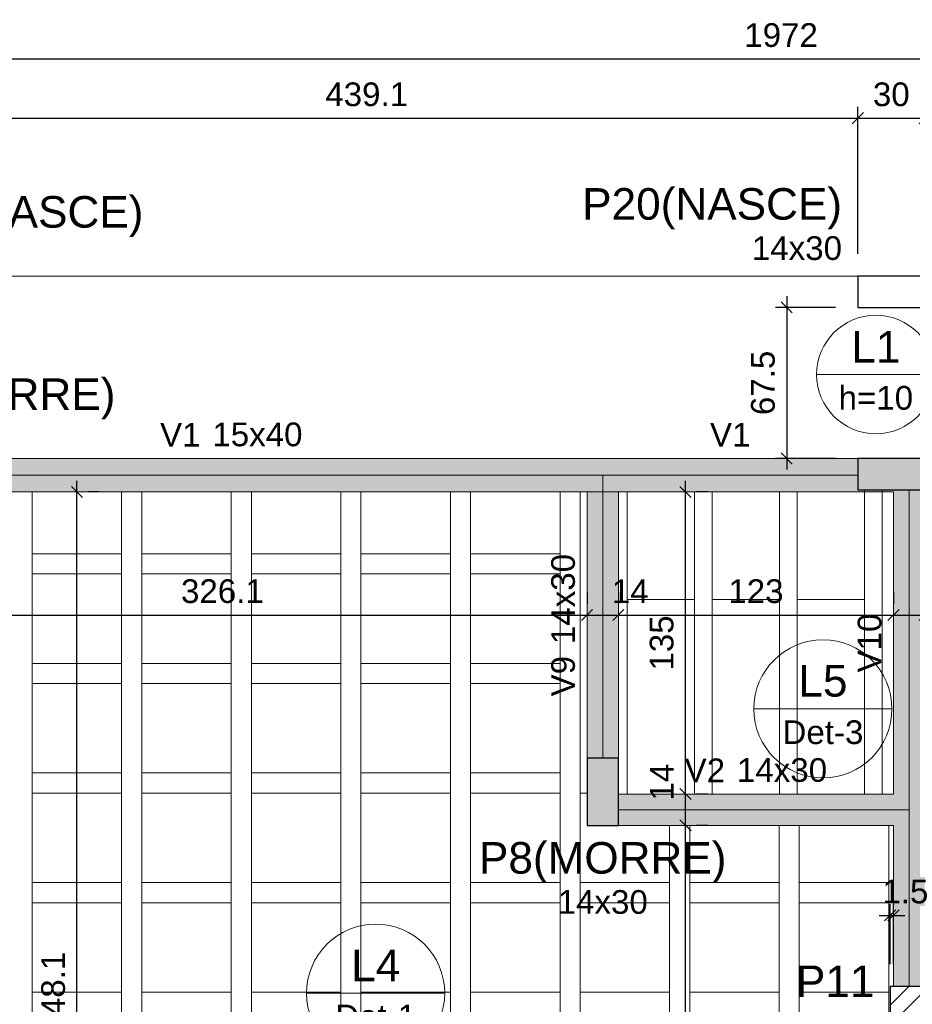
# Model space of a CAD drawing. Header units: millimetres. Extents: x 1852 to 2571, y -668 to -390.
# Tile 45 of 84: x 2290.17 to 2298.15, y -620.3 to -611.5. Entities that reach past the tile are written whole.
import ezdxf

# ---------------------------------------------------------------- set-up
doc = ezdxf.new("R2010")
doc.units = ezdxf.units.MM
for name, color, linetype, lineweight in [('FO-Cotas', 5, 'Continuous', 5), ('FO-Eixos', 5, 'Continuous', 5), ('FO-Hachura pilar que morre', 106, 'Continuous', 5), ('FO-Hachura pilar que passa', 19, 'Continuous', 5), ('FO-Hachura viga', 43, 'Continuous', 5), ('FO-Hachuras das lajes', 1, 'Continuous', 20), ('FO-Pilares', 4, 'Continuous', 30), ('FO-Textos das lajes', 3, 'Continuous', 20), ('FO-Textos das vigas', 7, 'Continuous', 5), ('FO-Textos dos pilares', 7, 'Continuous', 5), ('FO-Vigas', 1, 'Continuous', 20)]:
    doc.layers.add(name, color=color, linetype=linetype, lineweight=lineweight)
doc.styles.add('ARIAL', font='arial.ttf')
doc.styles.get("Standard").update_dxf_attribs({"font": 'arial.ttf'})
doc.dimstyles.new('UM_50.000000', dxfattribs={"dimtxt": 0.18, "dimasz": 0.1, "dimexe": 0.1, "dimexo": 0.2, "dimgap": 0, "dimtad": 1, "dimtih": 1, "dimtoh": 1, "dimdec": 1, "dimlfac": 50, "dimzin": 0, "dimdsep": 46, "dimtxsty": 'Standard', "dimcen": 0.09, "dimdle": 0.1, "dimadec": 1, "dimazin": 2, "dimtfac": 1, "dimtdec": 4, "dimtofl": 0, "dimtmove": 0, "dimatfit": 3, "dimfxl": 1, "dimtolj": 1, "dimarcsym": 0})

# ---------------------------------------------------------------- blocks, each defined once
blk = doc.blocks.new('_Oblique')
at = {"color": 0, "linetype": 'ByBlock', "lineweight": -2}
blk.add_line((-0.5, -0.5), (0.5, 0.5), dxfattribs=at)
blk = doc.blocks.new('*D1621')
at = {"layer": 'FO-Cotas', "color": 0, "lineweight": -2, "transparency": 16777216}
for p, q in [((2288.8823, -613.5924), (2288.8823, -612.2804)), ((2297.6649, -613.5924), (2297.6649, -612.2804)), ((2288.7823, -612.3804), (2297.7649, -612.3804))]:
    blk.add_line(p, q, dxfattribs=at)
at = {"layer": 'FO-Cotas', "color": 0, "lineweight": -2, "transparency": 16777216, "xscale": 0.1, "yscale": 0.1, "zscale": 0.1, "rotation": 180}
blk.add_blockref('_Oblique', (2288.8823, -612.3804), dxfattribs=at)
at = {"layer": 'FO-Cotas', "color": 0, "lineweight": -2, "transparency": 16777216, "xscale": 0.1, "yscale": 0.1, "zscale": 0.1}
blk.add_blockref('_Oblique', (2297.6649, -612.3804), dxfattribs=at)
at = {"layer": 'FO-Cotas', "color": 7, "transparency": 16777216, "insert": (2293.2736, -612.1686), "char_height": 0.2118, "attachment_point": 5, "rotation": 0.00573, "style": 'ARIAL'}
blk.add_mtext('\\A1;439.1', dxfattribs=at)
blk = doc.blocks.new('*D1622')
at = {"layer": 'FO-Cotas', "color": 0, "lineweight": -2, "transparency": 16777216}
for p, q in [((2297.6649, -613.5924), (2297.6649, -612.2804)), ((2298.2649, -613.5924), (2298.2649, -612.2804)), ((2297.5649, -612.3804), (2298.3649, -612.3804))]:
    blk.add_line(p, q, dxfattribs=at)
at = {"layer": 'FO-Cotas', "color": 0, "lineweight": -2, "transparency": 16777216, "xscale": 0.1, "yscale": 0.1, "zscale": 0.1, "rotation": 180}
blk.add_blockref('_Oblique', (2297.6649, -612.3804), dxfattribs=at)
at = {"layer": 'FO-Cotas', "color": 0, "lineweight": -2, "transparency": 16777216, "xscale": 0.1, "yscale": 0.1, "zscale": 0.1}
blk.add_blockref('_Oblique', (2298.2649, -612.3804), dxfattribs=at)
at = {"layer": 'FO-Cotas', "color": 7, "transparency": 16777216, "insert": (2297.9649, -612.1686), "char_height": 0.2118, "attachment_point": 5, "rotation": 0.00573, "style": 'ARIAL'}
blk.add_mtext('\\A1;30', dxfattribs=at)
blk = doc.blocks.new('*D1627')
at = {"layer": 'FO-Cotas', "color": 0, "lineweight": -2, "transparency": 16777216}
for p, q in [((2277.2589, -613.5924), (2277.2589, -611.7509)), ((2316.6997, -613.5924), (2316.6997, -611.7509)), ((2277.1589, -611.8509), (2316.7997, -611.8509))]:
    blk.add_line(p, q, dxfattribs=at)
at = {"layer": 'FO-Cotas', "color": 0, "lineweight": -2, "transparency": 16777216, "xscale": 0.1, "yscale": 0.1, "zscale": 0.1, "rotation": 180}
blk.add_blockref('_Oblique', (2277.2589, -611.8509), dxfattribs=at)
at = {"layer": 'FO-Cotas', "color": 0, "lineweight": -2, "transparency": 16777216, "xscale": 0.1, "yscale": 0.1, "zscale": 0.1}
blk.add_blockref('_Oblique', (2316.6997, -611.8509), dxfattribs=at)
at = {"layer": 'FO-Cotas', "color": 7, "transparency": 16777216, "insert": (2296.9793, -611.6391), "char_height": 0.2118, "attachment_point": 5, "rotation": 0.00573, "style": 'ARIAL'}
blk.add_mtext('\\A1;1972', dxfattribs=at)
blk = doc.blocks.new('*D1665')
at = {"layer": 'FO-Cotas', "color": 0, "lineweight": -2, "transparency": 16777216}
for p, q in [((2288.7223, -616.623), (2288.7223, -616.723)), ((2295.2441, -616.623), (2295.2441, -616.723)), ((2288.6223, -616.823), (2295.3441, -616.823))]:
    blk.add_line(p, q, dxfattribs=at)
at = {"layer": 'FO-Cotas', "color": 0, "lineweight": -2, "transparency": 16777216, "xscale": 0.1, "yscale": 0.1, "zscale": 0.1, "rotation": 180}
blk.add_blockref('_Oblique', (2288.7223, -616.823), dxfattribs=at)
at = {"layer": 'FO-Cotas', "color": 0, "lineweight": -2, "transparency": 16777216, "xscale": 0.1, "yscale": 0.1, "zscale": 0.1}
blk.add_blockref('_Oblique', (2295.2441, -616.823), dxfattribs=at)
at = {"layer": 'FO-Cotas', "color": 7, "transparency": 16777216, "insert": (2291.9832, -616.6112), "char_height": 0.2118, "attachment_point": 5, "rotation": 0.00573, "style": 'ARIAL'}
blk.add_mtext('\\A1;326.1', dxfattribs=at)
blk = doc.blocks.new('*D1666')
at = {"layer": 'FO-Cotas', "color": 0, "lineweight": -2, "transparency": 16777216}
for p, q in [((2295.2441, -616.623), (2295.2441, -616.723)), ((2295.5241, -616.623), (2295.5241, -616.723)), ((2295.1441, -616.823), (2295.6241, -616.823))]:
    blk.add_line(p, q, dxfattribs=at)
at = {"layer": 'FO-Cotas', "color": 0, "lineweight": -2, "transparency": 16777216, "xscale": 0.1, "yscale": 0.1, "zscale": 0.1, "rotation": 180}
blk.add_blockref('_Oblique', (2295.2441, -616.823), dxfattribs=at)
at = {"layer": 'FO-Cotas', "color": 0, "lineweight": -2, "transparency": 16777216, "xscale": 0.1, "yscale": 0.1, "zscale": 0.1}
blk.add_blockref('_Oblique', (2295.5241, -616.823), dxfattribs=at)
at = {"layer": 'FO-Cotas', "color": 7, "transparency": 16777216, "insert": (2295.63, -616.6112), "char_height": 0.2118, "attachment_point": 5, "rotation": 0.00573, "style": 'ARIAL'}
blk.add_mtext('\\A1;14', dxfattribs=at)
blk = doc.blocks.new('*D1667')
at = {"layer": 'FO-Cotas', "color": 0, "lineweight": -2, "transparency": 16777216}
for p, q in [((2295.5241, -616.623), (2295.5241, -616.723)), ((2297.9849, -616.623), (2297.9849, -616.723)), ((2295.4241, -616.823), (2298.0849, -616.823))]:
    blk.add_line(p, q, dxfattribs=at)
at = {"layer": 'FO-Cotas', "color": 0, "lineweight": -2, "transparency": 16777216, "xscale": 0.1, "yscale": 0.1, "zscale": 0.1, "rotation": 180}
blk.add_blockref('_Oblique', (2295.5241, -616.823), dxfattribs=at)
at = {"layer": 'FO-Cotas', "color": 0, "lineweight": -2, "transparency": 16777216, "xscale": 0.1, "yscale": 0.1, "zscale": 0.1}
blk.add_blockref('_Oblique', (2297.9849, -616.823), dxfattribs=at)
at = {"layer": 'FO-Cotas', "color": 7, "transparency": 16777216, "insert": (2296.7545, -616.6112), "char_height": 0.2118, "attachment_point": 5, "rotation": 0.00573, "style": 'ARIAL'}
blk.add_mtext('\\A1;123', dxfattribs=at)
blk = doc.blocks.new('*D1668')
at = {"layer": 'FO-Cotas', "color": 0, "lineweight": -2, "transparency": 16777216}
for p, q in [((2297.9849, -616.623), (2297.9849, -616.723)), ((2298.2649, -616.623), (2298.2649, -616.723)), ((2297.8849, -616.823), (2298.3649, -616.823))]:
    blk.add_line(p, q, dxfattribs=at)
at = {"layer": 'FO-Cotas', "color": 0, "lineweight": -2, "transparency": 16777216, "xscale": 0.1, "yscale": 0.1, "zscale": 0.1, "rotation": 180}
blk.add_blockref('_Oblique', (2297.9849, -616.823), dxfattribs=at)
at = {"layer": 'FO-Cotas', "color": 0, "lineweight": -2, "transparency": 16777216, "xscale": 0.1, "yscale": 0.1, "zscale": 0.1}
blk.add_blockref('_Oblique', (2298.2649, -616.823), dxfattribs=at)
at = {"layer": 'FO-Cotas', "color": 7, "transparency": 16777216, "insert": (2298.3708, -616.6112), "char_height": 0.2118, "attachment_point": 5, "rotation": 0.00573, "style": 'ARIAL'}
blk.add_mtext('\\A1;14', dxfattribs=at)
blk = doc.blocks.new('*D1688')
at = {"layer": 'FO-Cotas', "color": 0, "lineweight": -2, "transparency": 16777216}
for p, q in [((2290.6823, -624.7852), (2290.6823, -615.623)), ((2290.8823, -615.723), (2290.7823, -615.723)), ((2290.8823, -624.6852), (2290.7823, -624.6852))]:
    blk.add_line(p, q, dxfattribs=at)
at = {"layer": 'FO-Cotas', "color": 0, "lineweight": -2, "transparency": 16777216, "xscale": 0.1, "yscale": 0.1, "zscale": 0.1}
for p, rotation in [((2290.6823, -615.723), 90), ((2290.6823, -624.6852), 270)]:
    blk.add_blockref('_Oblique', p, dxfattribs=dict(at, rotation=rotation))
at = {"layer": 'FO-Cotas', "color": 7, "transparency": 16777216, "insert": (2290.4705, -620.2041), "char_height": 0.2118, "attachment_point": 5, "rotation": 90, "style": 'ARIAL'}
blk.add_mtext('\\A1;448.1', dxfattribs=at)
blk = doc.blocks.new('*D1689')
at = {"layer": 'FO-Cotas', "color": 0, "lineweight": -2, "transparency": 16777216}
for p, q in [((2296.1241, -624.7852), (2296.1241, -618.6038)), ((2296.3241, -618.7038), (2296.2241, -618.7038)), ((2296.3241, -624.6852), (2296.2241, -624.6852))]:
    blk.add_line(p, q, dxfattribs=at)
at = {"layer": 'FO-Cotas', "color": 0, "lineweight": -2, "transparency": 16777216, "xscale": 0.1, "yscale": 0.1, "zscale": 0.1}
for p, rotation in [((2296.1241, -618.7038), 90), ((2296.1241, -624.6852), 270)]:
    blk.add_blockref('_Oblique', p, dxfattribs=dict(at, rotation=rotation))
at = {"layer": 'FO-Cotas', "color": 7, "transparency": 16777216, "insert": (2295.9123, -621.6945), "char_height": 0.2118, "attachment_point": 5, "rotation": 90, "style": 'ARIAL'}
blk.add_mtext('\\A1;299.1', dxfattribs=at)
blk = doc.blocks.new('*D1690')
at = {"layer": 'FO-Cotas', "color": 0, "lineweight": -2, "transparency": 16777216}
for p, q in [((2296.1241, -618.8038), (2296.1241, -618.3238)), ((2296.3241, -618.4238), (2296.2241, -618.4238)), ((2296.3241, -618.7038), (2296.2241, -618.7038))]:
    blk.add_line(p, q, dxfattribs=at)
at = {"layer": 'FO-Cotas', "color": 0, "lineweight": -2, "transparency": 16777216, "xscale": 0.1, "yscale": 0.1, "zscale": 0.1}
for p, rotation in [((2296.1241, -618.4238), 90), ((2296.1241, -618.7038), 270)]:
    blk.add_blockref('_Oblique', p, dxfattribs=dict(at, rotation=rotation))
at = {"layer": 'FO-Cotas', "color": 7, "transparency": 16777216, "insert": (2295.9123, -618.3179), "char_height": 0.2118, "attachment_point": 5, "rotation": 90, "style": 'ARIAL'}
blk.add_mtext('\\A1;14', dxfattribs=at)
blk = doc.blocks.new('*D1691')
at = {"layer": 'FO-Cotas', "color": 0, "lineweight": -2, "transparency": 16777216}
for p, q in [((2296.1241, -618.5238), (2296.1241, -615.623)), ((2296.3241, -615.723), (2296.2241, -615.723)), ((2296.3241, -618.4238), (2296.2241, -618.4238))]:
    blk.add_line(p, q, dxfattribs=at)
at = {"layer": 'FO-Cotas', "color": 0, "lineweight": -2, "transparency": 16777216, "xscale": 0.1, "yscale": 0.1, "zscale": 0.1}
for p, rotation in [((2296.1241, -615.723), 90), ((2296.1241, -618.4238), 270)]:
    blk.add_blockref('_Oblique', p, dxfattribs=dict(at, rotation=rotation))
at = {"layer": 'FO-Cotas', "color": 7, "transparency": 16777216, "insert": (2295.9123, -617.0734), "char_height": 0.2118, "attachment_point": 5, "rotation": 90, "style": 'ARIAL'}
blk.add_mtext('\\A1;135', dxfattribs=at)
blk = doc.blocks.new('*D1604')
at = {"layer": 'FO-Cotas', "color": 0, "lineweight": -2, "transparency": 16777216}
for p, q in [((2297.9549, -619.944), (2297.9549, -619.4086)), ((2297.9849, -619.944), (2297.9849, -619.4086)), ((2297.8549, -619.5086), (2298.0849, -619.5086))]:
    blk.add_line(p, q, dxfattribs=at)
at = {"layer": 'FO-Cotas', "color": 0, "lineweight": -2, "transparency": 16777216, "xscale": 0.1, "yscale": 0.1, "zscale": 0.1, "rotation": 180}
blk.add_blockref('_Oblique', (2297.9549, -619.5086), dxfattribs=at)
at = {"layer": 'FO-Cotas', "color": 0, "lineweight": -2, "transparency": 16777216, "xscale": 0.1, "yscale": 0.1, "zscale": 0.1}
blk.add_blockref('_Oblique', (2297.9849, -619.5086), dxfattribs=at)
at = {"layer": 'FO-Cotas', "color": 7, "transparency": 16777216, "insert": (2298.0908, -619.2968), "char_height": 0.2118, "attachment_point": 5, "rotation": 0.00573, "style": 'ARIAL'}
blk.add_mtext('\\A1;1.5', dxfattribs=at)
blk = doc.blocks.new('*D1612')
at = {"layer": 'FO-Cotas', "color": 0, "lineweight": -2, "transparency": 16777216}
for p, q in [((2297.0295, -613.9724), (2297.0295, -615.523)), ((2297.4649, -614.0724), (2296.9295, -614.0724)), ((2297.4649, -615.423), (2296.9295, -615.423))]:
    blk.add_line(p, q, dxfattribs=at)
at = {"layer": 'FO-Cotas', "color": 0, "lineweight": -2, "transparency": 16777216, "xscale": 0.1, "yscale": 0.1, "zscale": 0.1}
for p, rotation in [((2297.0295, -614.0724), 90), ((2297.0295, -615.423), 270)]:
    blk.add_blockref('_Oblique', p, dxfattribs=dict(at, rotation=rotation))
at = {"layer": 'FO-Cotas', "color": 7, "transparency": 16777216, "insert": (2296.8177, -614.7477), "char_height": 0.2118, "attachment_point": 5, "rotation": 90, "style": 'ARIAL'}
blk.add_mtext('\\A1;67.5', dxfattribs=at)

msp = doc.modelspace()

# ---------------------------------------------------------------- hatches: boundary and pattern name
at = {"layer": 'FO-Hachura pilar que morre', "linetype": 'Continuous'}
for points in [[(2297.6649, -615.4228), (2297.6649, -615.5628), (2297.6649, -615.7028), (2297.9649, -615.7028), (2298.2649, -615.7028), (2298.2649, -615.5628), (2298.2649, -615.4228), (2297.9649, -615.4228)], [(2295.2441, -618.7038), (2295.3841, -618.7038), (2295.5241, -618.7038), (2295.5241, -618.4038), (2295.5241, -618.1038), (2295.3841, -618.1038), (2295.2441, -618.1038), (2295.2441, -618.4038)]]:
    msp.add_hatch(color=256, dxfattribs=at).paths.add_polyline_path(points)
at = {"layer": 'FO-Hachura pilar que passa', "linetype": 'Continuous'}
h = msp.add_hatch(dxfattribs=at)
h.set_pattern_fill('ANSI31', color=256, style=0)
h.set_pattern_definition([(45, (2278.45931, -626.19558), (-0.08838835, 0.08838835), [])])
h.paths.add_polyline_path([(2297.9549, -620.144), (2297.9549, -620.284), (2297.9549, -620.424), (2298.2549, -620.424), (2298.5549, -620.424), (2298.5549, -620.284), (2298.5549, -620.144), (2298.2549, -620.144)])
at = {"layer": 'FO-Hachura viga', "linetype": 'Continuous'}
for points in [[(2295.3843, -615.423), (2295.3843, -615.423), (2288.7423, -615.423), (2288.7423, -615.723), (2295.3843, -615.723), (2295.3843, -615.423)], [(2297.9847, -615.7028), (2297.9847, -615.7028), (2297.6647, -615.7028), (2297.6647, -615.423), (2295.3843, -615.423), (2295.3843, -615.723), (2297.9847, -615.723), (2297.9847, -615.7028)], [(2295.5243, -615.723), (2295.5243, -615.723), (2295.3843, -615.573), (2295.2441, -615.723), (2295.2441, -618.104), (2295.5243, -618.104), (2295.5243, -615.723)], [(2298.2647, -615.7028), (2298.2647, -615.7028), (2297.9847, -615.7028), (2297.9847, -618.424), (2298.1247, -618.564), (2298.2647, -618.564), (2298.2647, -615.7028)], [(2298.1247, -618.564), (2298.1247, -618.564), (2297.9847, -618.424), (2295.5243, -618.424), (2295.5243, -618.704), (2297.9847, -618.704), (2298.1247, -618.564)], [(2298.2647, -618.564), (2298.2647, -618.564), (2298.1247, -618.564), (2297.9847, -618.704), (2297.9847, -620.144), (2298.2647, -620.144), (2298.2647, -618.564)]]:
    msp.add_hatch(color=256, dxfattribs=at).paths.add_polyline_path(points)

# ---------------------------------------------------------------- linework, layer by layer
at = {"layer": 'FO-Eixos'}
for p, q in [((2288.7423, -615.573), (2295.3841, -615.573)), ((2295.3841, -615.573), (2297.6649, -615.573)), ((2295.3841, -618.1038), (2295.3841, -615.573)), ((2298.1249, -618.5638), (2298.1249, -615.7028)), ((2295.5241, -618.5638), (2298.1249, -618.5638)), ((2298.1249, -620.144), (2298.1249, -618.5638))]:
    msp.add_line(p, q, dxfattribs=at)
for points in [[(2295.6043, -615.7226), (2295.6043, -616.6836), (2296.2043, -616.6836), (2296.2043, -615.7226)], [(2296.3643, -615.7226), (2296.3643, -616.6836), (2296.9643, -616.6836), (2296.9643, -615.7226)], [(2297.1243, -615.7226), (2297.1243, -616.6836), (2297.7243, -616.6836), (2297.7243, -615.7226)], [(2296.2043, -618.4236), (2296.2043, -616.6836), (2295.6043, -616.6836), (2295.6043, -618.4236)], [(2296.9643, -618.4236), (2296.9643, -616.6836), (2296.3643, -616.6836), (2296.3643, -618.4236)], [(2297.7243, -618.4236), (2297.7243, -616.6836), (2297.1243, -616.6836), (2297.1243, -618.4236)]]:
    msp.add_lwpolyline(points, dxfattribs=at)
at = {"layer": 'FO-Hachuras das lajes'}
for p, q in [((2290.2823, -615.7226), (2290.2823, -616.2756)), ((2290.2823, -616.2226), (2290.2823, -615.7226)), ((2291.0823, -616.2756), (2291.0823, -615.7226)), ((2291.0823, -616.2226), (2291.0823, -615.7226)), ((2291.2623, -615.7226), (2291.2623, -616.2756)), ((2291.2623, -616.2226), (2291.2623, -615.7226)), ((2292.0623, -616.2756), (2292.0623, -615.7226)), ((2292.0623, -616.2226), (2292.0623, -615.7226)), ((2292.2423, -615.7226), (2292.2423, -616.2756)), ((2292.2423, -616.2226), (2292.2423, -615.7226)), ((2293.0423, -616.2756), (2293.0423, -615.7226)), ((2293.0423, -616.2226), (2293.0423, -615.7226)), ((2293.2223, -615.7226), (2293.2223, -616.2756)), ((2293.2223, -616.2226), (2293.2223, -615.7226)), ((2294.0223, -616.2756), (2294.0223, -615.7226)), ((2294.0223, -616.2226), (2294.0223, -615.7226)), ((2294.2023, -615.7226), (2294.2023, -616.2756)), ((2294.2023, -616.2226), (2294.2023, -615.7226)), ((2295.0023, -616.2756), (2295.0023, -615.7226)), ((2295.0023, -616.2226), (2295.0023, -615.7226)), ((2295.1823, -616.2226), (2295.1823, -615.7226)), ((2295.6043, -618.4236), (2295.6043, -615.7226)), ((2296.2043, -618.4236), (2296.2043, -615.7226)), ((2296.3643, -618.4236), (2296.3643, -615.7226)), ((2296.9643, -618.4236), (2296.9643, -615.7226)), ((2297.1243, -618.4236), (2297.1243, -615.7226)), ((2297.7243, -615.7186), (2297.7243, -615.7026)), ((2297.7243, -615.7226), (2297.7243, -615.7186)), ((2297.7243, -618.4236), (2297.7243, -615.7226)), ((2297.8843, -615.7226), (2297.8843, -615.7026)), ((2297.8843, -616.5186), (2297.8843, -615.7226)), ((2290.2823, -618.7036), (2290.2823, -616.2226)), ((2291.0823, -618.7036), (2291.0823, -616.2226)), ((2291.2623, -618.7036), (2291.2623, -616.2226)), ((2292.0623, -618.7036), (2292.0623, -616.2226)), ((2292.2423, -618.7036), (2292.2423, -616.2226)), ((2293.0423, -618.7036), (2293.0423, -616.2226)), ((2293.2223, -618.7036), (2293.2223, -616.2226)), ((2294.0223, -618.7036), (2294.0223, -616.2226)), ((2294.2023, -618.7036), (2294.2023, -616.2226)), ((2295.0023, -618.7036), (2295.0023, -616.2226)), ((2295.1823, -618.7036), (2295.1823, -616.2226)), ((2290.2823, -616.2756), (2291.0823, -616.2756)), ((2291.2623, -616.2756), (2292.0623, -616.2756)), ((2292.2423, -616.2756), (2293.0423, -616.2756)), ((2293.2223, -616.2756), (2294.0223, -616.2756)), ((2294.2023, -616.2756), (2295.0023, -616.2756)), ((2291.0823, -616.4556), (2290.2823, -616.4556)), ((2290.2823, -616.4556), (2290.2823, -617.2556)), ((2291.0823, -617.2556), (2291.0823, -616.4556)), ((2292.0623, -616.4556), (2291.2623, -616.4556)), ((2291.2623, -616.4556), (2291.2623, -617.2556)), ((2292.0623, -617.2556), (2292.0623, -616.4556)), ((2293.0423, -616.4556), (2292.2423, -616.4556)), ((2292.2423, -616.4556), (2292.2423, -617.2556)), ((2293.0423, -617.2556), (2293.0423, -616.4556)), ((2294.0223, -616.4556), (2293.2223, -616.4556)), ((2293.2223, -616.4556), (2293.2223, -617.2556)), ((2294.0223, -617.2556), (2294.0223, -616.4556)), ((2295.0023, -616.4556), (2294.2023, -616.4556)), ((2294.2023, -616.4556), (2294.2023, -617.2556)), ((2295.0023, -617.2556), (2295.0023, -616.4556)), ((2297.8843, -618.4236), (2297.8843, -616.5186)), ((2290.2823, -617.2556), (2291.0823, -617.2556)), ((2291.2623, -617.2556), (2292.0623, -617.2556)), ((2292.2423, -617.2556), (2293.0423, -617.2556)), ((2293.2223, -617.2556), (2294.0223, -617.2556)), ((2294.2023, -617.2556), (2295.0023, -617.2556)), ((2291.0823, -617.4356), (2290.2823, -617.4356)), ((2290.2823, -617.4356), (2290.2823, -618.2356)), ((2291.0823, -618.2356), (2291.0823, -617.4356)), ((2292.0623, -617.4356), (2291.2623, -617.4356)), ((2291.2623, -617.4356), (2291.2623, -618.2356)), ((2292.0623, -618.2356), (2292.0623, -617.4356)), ((2293.0423, -617.4356), (2292.2423, -617.4356)), ((2292.2423, -617.4356), (2292.2423, -618.2356)), ((2293.0423, -618.2356), (2293.0423, -617.4356)), ((2294.0223, -617.4356), (2293.2223, -617.4356)), ((2293.2223, -617.4356), (2293.2223, -618.2356)), ((2294.0223, -618.2356), (2294.0223, -617.4356)), ((2295.0023, -617.4356), (2294.2023, -617.4356)), ((2294.2023, -617.4356), (2294.2023, -618.2356)), ((2295.0023, -618.2356), (2295.0023, -617.4356)), ((2290.2823, -618.2356), (2291.0823, -618.2356)), ((2291.2623, -618.2356), (2292.0623, -618.2356)), ((2292.2423, -618.2356), (2293.0423, -618.2356)), ((2293.2223, -618.2356), (2294.0223, -618.2356)), ((2294.2023, -618.2356), (2295.0023, -618.2356)), ((2291.0823, -618.4156), (2290.2823, -618.4156)), ((2290.2823, -618.4156), (2290.2823, -619.2156)), ((2291.0823, -619.2156), (2291.0823, -618.4156)), ((2292.0623, -618.4156), (2291.2623, -618.4156)), ((2291.2623, -618.4156), (2291.2623, -619.2156)), ((2292.0623, -619.2156), (2292.0623, -618.4156)), ((2293.0423, -618.4156), (2292.2423, -618.4156)), ((2292.2423, -618.4156), (2292.2423, -619.2156)), ((2293.0423, -619.2156), (2293.0423, -618.4156)), ((2294.0223, -618.4156), (2293.2223, -618.4156)), ((2293.2223, -618.4156), (2293.2223, -619.2156)), ((2294.0223, -619.2156), (2294.0223, -618.4156)), ((2295.0023, -618.4156), (2294.2023, -618.4156)), ((2294.2023, -618.4156), (2294.2023, -619.2156)), ((2295.0023, -619.2156), (2295.0023, -618.4156)), ((2295.2443, -618.4156), (2295.1823, -618.4156)), ((2295.1823, -618.4156), (2295.1823, -619.2156)), ((2290.2823, -620.1436), (2290.2823, -618.7036)), ((2291.0823, -620.1436), (2291.0823, -618.7036)), ((2291.2623, -620.1436), (2291.2623, -618.7036)), ((2292.0623, -620.1436), (2292.0623, -618.7036)), ((2292.2423, -620.1436), (2292.2423, -618.7036)), ((2293.0423, -620.1436), (2293.0423, -618.7036)), ((2293.2223, -620.1436), (2293.2223, -618.7036)), ((2294.0223, -620.1436), (2294.0223, -618.7036)), ((2294.2023, -620.1436), (2294.2023, -618.7036)), ((2295.0023, -620.1436), (2295.0023, -618.7036)), ((2295.1823, -620.1436), (2295.1823, -618.7036)), ((2295.9823, -619.2156), (2295.9823, -618.7036)), ((2295.9823, -620.1436), (2295.9823, -618.7036)), ((2296.1623, -618.7036), (2296.1623, -619.2156)), ((2296.1623, -620.1436), (2296.1623, -618.7036)), ((2296.9623, -619.2156), (2296.9623, -618.7036)), ((2296.9623, -620.1436), (2296.9623, -618.7036)), ((2297.1423, -618.7036), (2297.1423, -619.2156)), ((2297.1423, -620.1436), (2297.1423, -618.7036)), ((2297.9423, -619.2156), (2297.9423, -618.7036)), ((2297.9423, -620.1436), (2297.9423, -618.7036)), ((2290.2823, -619.2156), (2291.0823, -619.2156)), ((2291.2623, -619.2156), (2292.0623, -619.2156)), ((2292.2423, -619.2156), (2293.0423, -619.2156)), ((2293.2223, -619.2156), (2294.0223, -619.2156)), ((2294.2023, -619.2156), (2295.0023, -619.2156)), ((2295.1823, -619.2156), (2295.9823, -619.2156)), ((2296.1623, -619.2156), (2296.9623, -619.2156)), ((2297.1423, -619.2156), (2297.9423, -619.2156)), ((2291.0823, -619.3956), (2290.2823, -619.3956)), ((2290.2823, -619.3956), (2290.2823, -620.1956)), ((2291.0823, -620.1956), (2291.0823, -619.3956)), ((2292.0623, -619.3956), (2291.2623, -619.3956)), ((2291.2623, -619.3956), (2291.2623, -620.1956)), ((2292.0623, -620.1956), (2292.0623, -619.3956)), ((2293.0423, -619.3956), (2292.2423, -619.3956)), ((2292.2423, -619.3956), (2292.2423, -620.1956)), ((2293.0423, -620.1956), (2293.0423, -619.3956)), ((2294.0223, -619.3956), (2293.2223, -619.3956)), ((2293.2223, -619.3956), (2293.2223, -620.1956)), ((2294.0223, -620.1956), (2294.0223, -619.3956)), ((2295.0023, -619.3956), (2294.2023, -619.3956)), ((2294.2023, -619.3956), (2294.2023, -620.1956)), ((2295.0023, -620.1956), (2295.0023, -619.3956)), ((2295.9823, -619.3956), (2295.1823, -619.3956)), ((2295.1823, -619.3956), (2295.1823, -620.1956)), ((2295.9823, -620.1956), (2295.9823, -619.3956)), ((2296.9623, -619.3956), (2296.1623, -619.3956)), ((2296.1623, -619.3956), (2296.1623, -620.1956)), ((2296.9623, -620.1956), (2296.9623, -619.3956)), ((2297.9423, -619.3956), (2297.1423, -619.3956)), ((2297.1423, -619.3956), (2297.1423, -620.1956)), ((2297.9423, -620.1956), (2297.9423, -619.3956)), ((2290.2823, -620.4236), (2290.2823, -620.1436)), ((2291.0823, -620.4236), (2291.0823, -620.1436)), ((2291.2623, -620.4236), (2291.2623, -620.1436)), ((2292.0623, -620.4236), (2292.0623, -620.1436)), ((2292.2423, -620.4236), (2292.2423, -620.1436)), ((2293.0423, -620.4236), (2293.0423, -620.1436)), ((2293.2223, -620.4236), (2293.2223, -620.1436)), ((2294.0223, -620.4236), (2294.0223, -620.1436)), ((2294.2023, -620.4236), (2294.2023, -620.1436)), ((2295.0023, -620.4236), (2295.0023, -620.1436)), ((2295.1823, -620.4236), (2295.1823, -620.1436)), ((2295.9823, -620.4236), (2295.9823, -620.1436)), ((2296.1623, -620.4236), (2296.1623, -620.1436)), ((2296.9623, -620.4236), (2296.9623, -620.1436)), ((2297.1423, -620.4236), (2297.1423, -620.1436)), ((2297.9423, -620.4236), (2297.9423, -620.1436)), ((2290.2823, -620.1956), (2291.0823, -620.1956)), ((2291.2623, -620.1956), (2292.0623, -620.1956)), ((2292.2423, -620.1956), (2293.0423, -620.1956)), ((2293.2223, -620.1956), (2294.0223, -620.1956)), ((2294.2023, -620.1956), (2295.0023, -620.1956)), ((2295.1823, -620.1956), (2295.9823, -620.1956)), ((2296.1623, -620.1956), (2296.9623, -620.1956)), ((2297.1423, -620.1956), (2297.9423, -620.1956))]:
    msp.add_line(p, q, dxfattribs=at)
at = {"layer": 'FO-Pilares'}
for points in [[(2297.6649, -613.7924), (2297.6649, -613.9324), (2297.6649, -614.0724), (2297.9649, -614.0724), (2298.2649, -614.0724), (2298.2649, -613.9324), (2298.2649, -613.7924), (2297.9649, -613.7924), (2297.6649, -613.7924)], [(2297.6649, -615.4228), (2297.6649, -615.5628), (2297.6649, -615.7028), (2297.9649, -615.7028), (2298.2649, -615.7028), (2298.2649, -615.5628), (2298.2649, -615.4228), (2297.9649, -615.4228), (2297.6649, -615.4228)], [(2295.2441, -618.7038), (2295.3841, -618.7038), (2295.5241, -618.7038), (2295.5241, -618.4038), (2295.5241, -618.1038), (2295.3841, -618.1038), (2295.2441, -618.1038), (2295.2441, -618.4038), (2295.2441, -618.7038)], [(2297.9549, -620.144), (2297.9549, -620.284), (2297.9549, -620.424), (2298.2549, -620.424), (2298.5549, -620.424), (2298.5549, -620.284), (2298.5549, -620.144), (2298.2549, -620.144), (2297.9549, -620.144)]]:
    msp.add_lwpolyline(points, close=True, dxfattribs=at)
at = {"layer": 'FO-Textos das lajes'}
for p, q in [((2297.297, -614.6724), (2298.356, -614.6724)), ((2296.7361, -617.6623), (2297.9711, -617.6623)), ((2292.7361, -620.2041), (2293.9711, -620.2041))]:
    msp.add_line(p, q, dxfattribs=at)
for centre, radius in [((2297.8265, -614.6724), 0.5295), ((2297.3536, -617.6623), 0.6175), ((2293.3536, -620.2041), 0.6175)]:
    msp.add_circle(centre, radius, dxfattribs=at)
at = {"layer": 'FO-Vigas'}
for p, q in [((2288.8823, -613.7924), (2297.6649, -613.7924)), ((2288.7423, -615.423), (2295.3841, -615.423)), ((2295.3841, -615.423), (2297.6649, -615.423)), ((2288.7423, -615.723), (2295.3841, -615.723)), ((2295.2441, -618.1038), (2295.2441, -615.723)), ((2295.3841, -615.723), (2297.9849, -615.723)), ((2295.5241, -618.1038), (2295.5241, -615.723)), ((2297.9849, -618.4238), (2297.9849, -615.723)), ((2295.5241, -618.4238), (2297.9849, -618.4238)), ((2295.5241, -618.7038), (2297.9849, -618.7038)), ((2297.9849, -620.144), (2297.9849, -618.7038))]:
    msp.add_line(p, q, dxfattribs=at)

# ---------------------------------------------------------------- texts
at = {"layer": 'FO-Textos das lajes', "attachment_point": 8, "line_spacing_factor": 0.798, "style": 'ARIAL'}
for s, insert, char_height, width in [('L1', (2297.8265, -614.5665), 0.2824, 0.884693), ('h=10', (2297.8265, -614.9901), 0.2118, 1.334078), ('L5', (2297.3536, -617.5564), 0.2824, 0.884693), ('Det-3', (2297.3536, -617.98), 0.2118, 1.446695), ('L4', (2293.3536, -620.0982), 0.2824, 0.884693), ('Det-1', (2293.3536, -620.5218), 0.2118, 1.446695)]:
    msp.add_mtext(s, dxfattribs=dict(at, insert=insert, char_height=char_height, width=width))
at = {"layer": 'FO-Textos das vigas', "linetype": 'Continuous', "char_height": 0.2118, "line_spacing_factor": 0.798, "style": 'ARIAL'}
for s, insert, width, attachment_point in [('V1', (2291.7876, -615.3171), 0.724791, 9), ('15x40', (2291.8935, -615.3171), 1.608402, 7), ('V1', (2296.5245, -615.3171), 0.724791, 8), ('V2', (2296.4789, -618.3179), 0.724791, 9), ('14x30', (2296.5848, -618.3179), 1.608402, 7)]:
    msp.add_mtext(s, dxfattribs=dict(at, insert=insert, width=width, attachment_point=attachment_point))
at = {"layer": 'FO-Textos das vigas', "linetype": 'Continuous', "char_height": 0.2118, "rotation": 90, "line_spacing_factor": 0.798, "style": 'ARIAL'}
for s, insert, width, attachment_point in [('14x30', (2295.1382, -617.0831), 1.608402, 7), ('V10', (2297.879, -617.0734), 1.05398, 8), ('V9', (2295.1382, -617.189), 0.724791, 9)]:
    msp.add_mtext(s, dxfattribs=dict(at, insert=insert, width=width, attachment_point=attachment_point))
at = {"layer": 'FO-Textos dos pilares', "linetype": 'Continuous', "line_spacing_factor": 0.798, "style": 'ARIAL'}
for s, insert, char_height, width, attachment_point in [('P20(NASCE)', (2297.5243, -613.3736), 0.2824, 4.687322, 9), ('P19(NASCE)', (2288.9533, -613.4446), 0.2824, 4.687322, 7), ('14x30', (2297.5241, -613.6514), 0.2118, 1.608402, 9), ('P3(MORRE)', (2288.8133, -615.0746), 0.2824, 4.462268, 7), ('P8(MORRE)', (2295.3843, -619.2206), 0.2824, 4.462268, 8), ('14x30', (2295.3843, -619.4978), 0.2118, 1.608402, 8), ('P11', (2297.8141, -620.2395), 0.2824, 1.416285, 9)]:
    msp.add_mtext(s, dxfattribs=dict(at, insert=insert, char_height=char_height, width=width, attachment_point=attachment_point))

# ---------------------------------------------------------------- dimensions: what is measured, and where the dimension line sits
at = {"layer": 'FO-Cotas'}
for base, p1, p2, picture, middle in [((2316.6997, -611.8509), (2277.2589, -613.7924), (2316.6997, -613.7924), '*D1627', (2296.9793, -611.6391)), ((2297.6649, -612.3804), (2288.8823, -613.7924), (2297.6649, -613.7924), '*D1621', (2293.2736, -612.1686)), ((2298.2649, -612.3804), (2297.6649, -613.7924), (2298.2649, -613.7924), '*D1622', (2297.9649, -612.1686)), ((2295.2441, -616.823), (2288.7223, -616.823), (2295.2441, -616.823), '*D1665', (2291.9832, -616.6112)), ((2295.5241, -616.823), (2295.2441, -616.823), (2295.5241, -616.823), '*D1666', (2295.63, -616.6112)), ((2297.9849, -616.823), (2295.5241, -616.823), (2297.9849, -616.823), '*D1667', (2296.7545, -616.6112)), ((2298.2649, -616.823), (2297.9849, -616.823), (2298.2649, -616.823), '*D1668', (2298.3708, -616.6112)), ((2297.9849, -619.5086), (2297.9549, -620.144), (2297.9849, -620.144), '*D1604', (2298.0908, -619.2968))]:
    dim = msp.add_linear_dim(base=base, p1=p1, p2=p2, dimstyle='UM_50.000000', override={"dimtxt": 0.2118, "dimasz": 0.1, "dimexe": 0.1, "dimexo": 0.2, "dimtad": 1, "dimtih": 0, "dimtoh": 0, "dimdec": 1, "dimlfac": 50, "dimzin": 8, "dimtxsty": 'ARIAL', "dimblk": 'Oblique', "dimblk1": 'Oblique', "dimblk2": 'Oblique', "dimsah": 1, "dimdle": 0.1, "dimse1": 0, "dimse2": 0, "dimclrt": 7, "dimadec": 1, "dimazin": 3, "dimtmove": 2, "dimldrblk": 'Oblique'}, dxfattribs=at)
    dim.commit()
    dim.dimension.update_dxf_attribs({"geometry": picture, "text_midpoint": middle, "dimtype": 160, "text_rotation": 0.00573})
for base, p1, p2, picture, middle in [((2297.0295, -615.423), (2297.6649, -614.0724), (2297.6649, -615.423), '*D1612', (2296.8177, -614.7477)), ((2290.6823, -615.723), (2290.6823, -624.6852), (2290.6823, -615.723), '*D1688', (2290.4705, -620.2041)), ((2296.1241, -615.723), (2296.1241, -618.4238), (2296.1241, -615.723), '*D1691', (2295.9123, -617.0734)), ((2296.1241, -618.4238), (2296.1241, -618.7038), (2296.1241, -618.4238), '*D1690', (2295.9123, -618.3179)), ((2296.1241, -618.7038), (2296.1241, -624.6852), (2296.1241, -618.7038), '*D1689', (2295.9123, -621.6945))]:
    dim = msp.add_linear_dim(base=base, p1=p1, p2=p2, angle=90, dimstyle='UM_50.000000', override={"dimtxt": 0.2118, "dimasz": 0.1, "dimexe": 0.1, "dimexo": 0.2, "dimtad": 1, "dimtih": 0, "dimtoh": 0, "dimdec": 1, "dimlfac": 50, "dimzin": 8, "dimtxsty": 'ARIAL', "dimblk": 'Oblique', "dimblk1": 'Oblique', "dimblk2": 'Oblique', "dimsah": 1, "dimdle": 0.1, "dimse1": 0, "dimse2": 0, "dimclrt": 7, "dimadec": 1, "dimazin": 3, "dimtmove": 2, "dimldrblk": 'Oblique'}, dxfattribs=at)
    dim.commit()
    dim.dimension.update_dxf_attribs({"geometry": picture, "text_midpoint": middle, "dimtype": 160, "text_rotation": 90})

doc.saveas('drawing.dxf')
